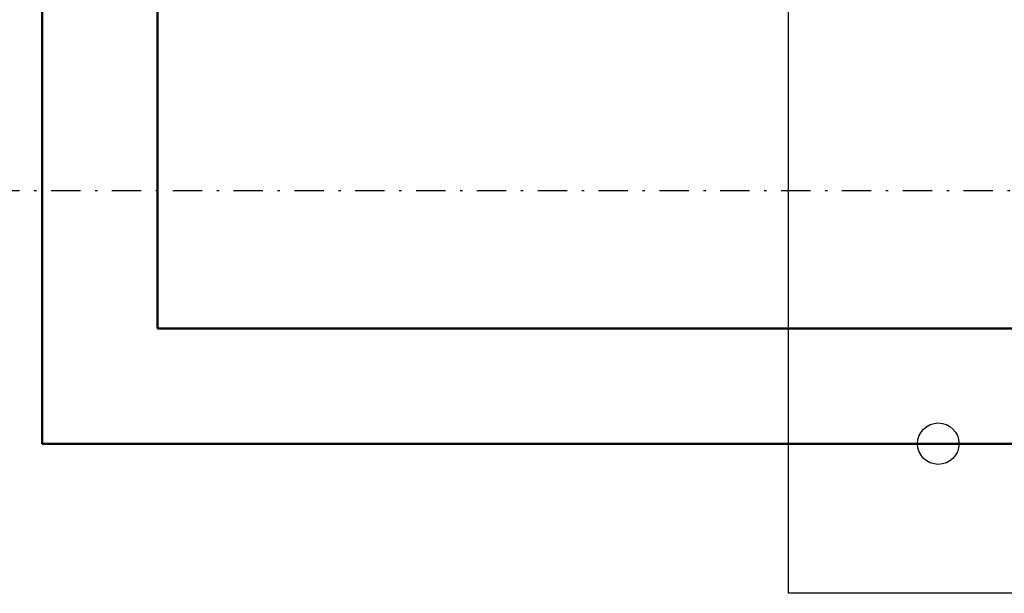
# Model space of a CAD drawing. Header units: centimetres. Extents: x 42630 to 130002, y 15 to 29179.
# Tile 31 of 165: x 50522 to 50565, y 4503 to 4528. Entities that reach past the tile are written whole.
import ezdxf

# ---------------------------------------------------------------- set-up
doc = ezdxf.new("R2010")
doc.units = ezdxf.units.CM
doc.header["$LTSCALE"] = 0.01
doc.linetypes.add('DASHDOT2', pattern=[12.7, 6.35, -3.175, 0, -3.175])
for name, color, linetype in [('33 - linia 2', 253, 'Continuous'), ('A-ELEWACJE', 253, 'Continuous'), ('A-Grid', 253, 'DASHDOT2')]:
    doc.layers.add(name, color=color, linetype=linetype)
doc.layers.add('CKSCIANY_PRZEKR', color=253, linetype='Continuous', lineweight=50)

# ---------------------------------------------------------------- blocks, each defined once
blk = doc.blocks.new('A$7E8814A102C37C')
at = {"layer": 'A-Grid', "ltscale": 20}
blk.add_line((-237.5, -1667), (3157.5, -1667), dxfattribs=at)
blk = doc.blocks.new('A$7E8A16153526364')
at = {"layer": '33 - linia 2'}
blk.add_lwpolyline([(-20285, -12435), (-19935, -12435), (-19935, -12785), (-20285, -12785)], close=True, dxfattribs=at)
blk.add_circle((-20220, -12720), 9, dxfattribs=at)

msp = doc.modelspace()

# ---------------------------------------------------------------- linework, layer by layer
at = {"layer": 'CKSCIANY_PRZEKR'}
for p, q in [((50617.929, 4514.604), (50527.929, 4514.604)), ((50622.929, 4509.604), (50522.929, 4509.604))]:
    msp.add_line(p, q, dxfattribs=at)
for points in [[(50522.929, 4509.604), (50522.929, 4528.604)], [(50527.929, 4514.604), (50527.929, 4528.604), (50522.929, 4528.604)]]:
    msp.add_lwpolyline(points, dxfattribs=at)

# ---------------------------------------------------------------- block references
at = {"layer": 'A-ELEWACJE', "xscale": 0.1, "yscale": 0.1, "zscale": 0.1}
msp.add_blockref('A$7E8A16153526364', (52583.82, 5781.604), dxfattribs=at)
at = {"layer": 'A-Grid', "lineweight": -3}
msp.add_blockref('A$7E8814A102C37C', (49572.82, 6187.604), dxfattribs=at)

doc.saveas('drawing.dxf')
